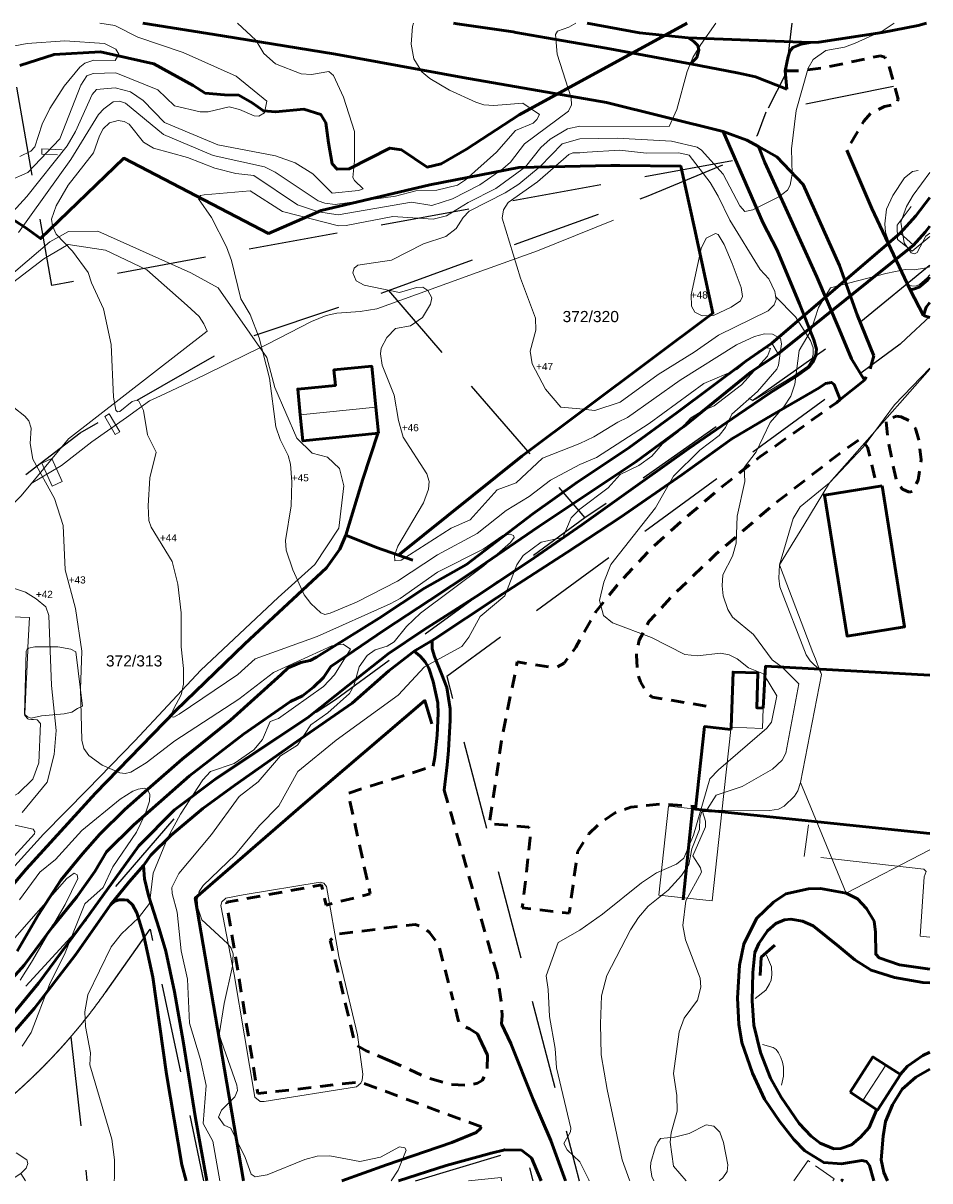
# Model space of a CAD drawing. Header units: millimetres. Extents: x -74122 to 142230, y -47317 to 101767.
# Tile 2 of 2: x 35106 to 136598, y -37552 to 91942. Entities that reach past the tile are written whole.
import ezdxf

# ---------------------------------------------------------------- set-up
doc = ezdxf.new("R2010")
doc.units = ezdxf.units.MM
for name, pattern in [('IMPORT-RUIN _2_', [3800, 3000, -800]), ('IMPORT-STREK MED BDS151 _4_', [4000, 0, -4000]), ('IMPORT-STREK MED BDS208 _4_', [3500, 3500, 0]), ('IMPORT-STVEGKANT _3_', [2500, 1500, -1000]), ('IMPORT-TEIGGR _3_', [15000, 10000, -5000])]:
    doc.linetypes.add(name, pattern=pattern)
for name, color, linetype, lineweight, true_color in [('- tall koterl', 30, 'Continuous', 5, 0xff7f00), ('2119_70 Tennfjord barnehage SOSI UTM_lokal nullpunkt_dwg', 7, 'Continuous', 5, 0x767676), ('IfcAnnotation', 6, 'Continuous', 25, 0xff00ff), ('IfcFurniture', 9, 'Continuous', 5, 0x808080), ('K--DI---AnnetVegarealAvgrensning-STVEGKANT', 2, 'IMPORT-STVEGKANT _3_', 18, 0xffff00), ('K--DI---ElvBekk', 4, 'Continuous', 18, 0x00ffff), ('K--DI---ElvBekk-VANN', 4, 'Continuous', 18, 0x00ffff), ('K--DI---Elvekant', 4, 'Continuous', 18, 0x00ffff), ('K--DI---Gjerde', 6, 'Continuous', 18, 0xff00ff), ('K--DI---Grunnmur-RUIN', 7, 'IMPORT-RUIN _2_', 18, 0x999999), ('K--DI---Hekk-HEKK', 7, 'IMPORT-STREK MED BDS151 _4_', 18, 0x52a5a5), ('K--DI---Høydekurve-KURVE', 9, 'Continuous', 18, 0x808080), ('K--DI---Høydekurve-TKURVE', 7, 'Continuous', 18, 0xc0c0c0), ('K--DI---KanalGrøft', 7, 'Continuous', 18, 0x7f9fff), ('K--DI---MurLoddrett-STMUR', 5, 'IMPORT-STREK MED BDS208 _4_', 18, 0x0000ff), ('K--DI---Mønelinje-HUSDIV', 3, 'Continuous', 18, 0x00ff00), ('K--DI---Takkant-HUS_TAK', 3, 'Continuous', 18, 0x00ff00), ('K--DI---Taksprang-HUSDIV', 3, 'Continuous', 18, 0x00ff00), ('K--DI---TaksprangBunn', 3, 'Continuous', 18, 0x00ff00), ('K--DI---Teiggrense-TEIGGR', 20, 'IMPORT-TEIGGR _3_', 18, 0xff3f00), ('K--DI---VannFiktivGrense', 4, 'Continuous', 18, 0x00ffff), ('K--DI---Vegdekkekant-VKANT', 2, 'Continuous', 18, 0xffff00), ('K--DI---VegFiktivGrense', 2, 'Continuous', 18, 0xffff00), ('K--DI---Veglenke', 30, 'Continuous', 18, 0xff7f00), ('K--DI---Vegrekkverk-FENDERVERK', 6, 'Continuous', 18, 0xff00ff), ('K--DI---Veranda-HUSDIV', 7, 'Continuous', 18, 0x999999)]:
    doc.layers.add(name, color=color, linetype=linetype, lineweight=lineweight, true_color=true_color)
for name, color, linetype, lineweight in [('IfcSlab', 7, 'Continuous', 5), ('K--DI---Flateavgrensning', 7, 'Continuous', 18), ('Toposolid', 7, 'Continuous', 5)]:
    doc.layers.add(name, color=color, linetype=linetype, lineweight=lineweight)
doc.styles.add('Arial', font='arial.ttf', dxfattribs={"height": 800})
doc.styles.add('Arial_1', font='arial.ttf', dxfattribs={"height": 1250})

# ---------------------------------------------------------------- blocks, each defined once
blk = doc.blocks.new('ARK_2119_70_0_rvt-1-situasjonsplan')
at = {"layer": 'IfcSlab'}
for p, q in [((10676, 52150), (11603, 52105)), ((12178, 47514), (10456, 47597)), ((12178, 47514), (10456, 47597)), ((-7694, 42910), (-5166, 44028)), ((-7694, 42910), (-6463, 39385)), ((-6463, 39385), (-6495, 38739)), ((-5392, 39333), (-6463, 39385)), ((-5392, 39333), (-6463, 39385)), ((11931, 35417), (12041, 37691)), ((12041, 37691), (12079, 38490)), ((-6055, 35990), (-5646, 34076)), ((-5643, 34062), (-5539, 33573)), ((-5487, 29129), (-5940, 19737)), ((-5940, 19737), (-6121, 15986)), ((-6121, 15986), (-4755, 9592)), ((37060, 13609), (36679, 14028)), ((36848, 9217), (37060, 13609)), ((-4755, 9592), (-4701, -3523)), ((36194, 7365), (36848, 9217)), ((34547, 5759), (36194, 7365)), ((31904, 4399), (34547, 5759)), ((-4701, -3523), (-3823, -6746)), ((-3823, -6746), (5482, -7207))]:
    blk.add_line(p, q, dxfattribs=at)
at = {"layer": 'Toposolid'}
for p, q in [((-67878, 91942), (-64059, 89408)), ((-62656, 90281), (-59988, 91942)), ((-64059, 89408), (-62656, 90281)), ((136598, 53247), (129026, 44676)), ((10676, 52150), (11603, 52105)), ((11603, 52105), (12111, 50474)), ((12111, 50474), (12361, 49667)), ((12393, 49460), (12178, 47514)), ((12361, 49667), (12393, 49460)), ((12178, 47514), (12514, 47498)), ((12512, 47466), (12447, 46115)), ((12514, 47498), (12512, 47466)), ((12410, 45354), (12350, 44098)), ((12447, 46115), (12410, 45354)), ((-7694, 42910), (-5166, 44028)), ((12350, 44098), (12307, 43209)), ((129026, 44676), (125361, 40528)), ((12289, 42838), (12250, 42035)), ((12307, 43209), (12289, 42838)), ((12241, 41837), (12170, 40371)), ((12250, 42035), (12241, 41837)), ((12170, 40371), (12079, 38490)), ((125361, 40528), (122484, 35790)), ((-6522, 38175), (-6495, 38739)), ((-6273, 37012), (-6522, 38175)), ((12079, 38490), (11931, 35417)), ((-6055, 35990), (-6273, 37012)), ((11931, 35417), (11836, 33453)), ((122484, 35790), (119781, 31339)), ((-5515, 33465), (-5539, 33573)), ((-5351, 32696), (-5515, 33465)), ((-5358, 31796), (-5322, 32558)), ((-5322, 32558), (-5351, 32696)), ((11836, 33453), (11821, 33143)), ((11821, 33143), (13004, 32381)), ((13004, 32381), (16422, 30181)), ((-5400, 30942), (-5370, 31559)), ((-5370, 31559), (-5358, 31796)), ((119781, 31339), (120597, 29196)), ((-5476, 29358), (-5400, 30942)), ((16422, 30181), (20404, 29990)), ((20404, 29990), (22776, 29876)), ((22776, 29876), (23626, 28940)), ((-5487, 29129), (-5476, 29358)), ((23626, 28940), (24961, 27470)), ((120597, 29196), (123508, 21552)), ((24961, 27470), (25037, 27386)), ((25037, 27386), (25069, 27351)), ((25069, 27351), (26381, 25906)), ((26381, 25906), (26954, 25878)), ((26954, 25878), (28146, 25821)), ((28146, 25821), (33802, 25550)), ((33802, 25550), (33803, 25550)), ((33803, 25550), (35801, 25454)), ((35801, 25454), (35643, 22153)), ((35643, 22153), (35632, 21921)), ((35625, 21769), (35474, 18617)), ((35632, 21921), (35625, 21769)), ((123508, 21552), (123786, 20824)), ((123786, 20824), (124286, 19512)), ((124286, 19512), (124451, 19078)), ((35452, 18153), (35444, 17983)), ((35474, 18617), (35452, 18153)), ((124451, 19078), (122121, 6998)), ((35444, 17983), (35284, 14645)), ((35281, 14578), (35279, 14529)), ((35279, 14529), (35303, 14502)), ((35283, 14626), (35281, 14578)), ((35284, 14634), (35283, 14626)), ((35284, 14645), (35284, 14634)), ((35303, 14502), (35642, 14129)), ((35642, 14129), (35691, 14076)), ((35691, 14076), (36034, 14059)), ((36034, 14059), (36279, 14047)), ((36279, 14047), (36679, 14028)), ((36679, 14028), (37060, 13609)), ((37060, 13609), (36848, 9217)), ((36848, 9217), (36194, 7365)), ((36194, 7365), (34547, 5759)), ((122121, 6998), (122558, 5940)), ((9342, 5472), (8713, 4901)), ((10276, 5428), (9342, 5472)), ((12908, 5302), (10276, 5428)), ((17804, 5069), (12908, 5302)), ((34547, 5759), (31904, 4399)), ((122558, 5940), (127230, -5362)), ((8713, 4901), (8622, 2998)), ((18541, 5034), (17804, 5069)), ((19341, 4996), (18541, 5034)), ((19731, 4978), (19341, 4996)), ((23247, 4810), (19731, 4978)), ((23320, 4807), (23247, 4810)), ((23430, 4802), (23320, 4807)), ((24795, 4737), (23430, 4802)), ((25636, 4697), (24795, 4737)), ((31904, 4399), (25636, 4697)), ((8622, 2998), (8575, 2031)), ((8555, 1612), (8387, -1902)), ((8575, 2031), (8555, 1612)), ((127230, -5362), (136598, -534)), ((8365, -2356), (8198, -5830)), ((8387, -1902), (8365, -2356)), ((-64349, -10232), (-68027, -3161)), ((8174, -6327), (8125, -7338)), ((8198, -5830), (8174, -6327)), ((6635, -7264), (5482, -7207)), ((6829, -7274), (6635, -7264)), ((7321, -7298), (6829, -7274)), ((8125, -7338), (7321, -7298)), ((-63299, -14052), (-64349, -10232)), ((-62319, -16232), (-63299, -14052)), ((-61389, -17792), (-62319, -16232)), ((-61229, -33584), (-61389, -17792)), ((-61549, -35972), (-61229, -33584)), ((-61534, -37552), (-61549, -35972)), ((34861, -36722), (33590, -37552)), ((35370, -37552), (34861, -36722))]:
    blk.add_line(p, q, dxfattribs=at)
blk = doc.blocks.new('_furniture_boks instance - _furniture_boks instance-1749325-situasjonsplan')
at = {"layer": 'IfcFurniture'}
for p, q in [((198, 300), (-2050, 300)), ((-2050, 300), (-2050, -300)), ((-2050, -300), (-293, -300))]:
    blk.add_line(p, q, dxfattribs=at)
blk = doc.blocks.new('2119_70 Tennfjord barnehage SOSI UTM_lokal nullpunkt_dwg-1701593-situasjonsplan')
at = {"layer": 'K--DI---AnnetVegarealAvgrensning-STVEGKANT', "color": 7, "lineweight": 50}
for p, q in [((231805, 144079), (232522, 143900)), ((180776, 88485), (187681, 68195)), ((191357, 48669), (192497, 47853))]:
    blk.add_line(p, q, dxfattribs=at)
at = {"layer": 'K--DI---AnnetVegarealAvgrensning-STVEGKANT', "color": 7, "lineweight": 50, "flags": 128}
for points in [[(215023, 170691), (216512, 170763), (219045, 171166), (225600, 172884), (226067, 172746), (226557, 171929), (227792, 168114), (227689, 167558), (226324, 167222), (224811, 166408), (224075, 165482), (223297, 163972), (222324, 162143)], [(226458, 139326), (226095, 137727), (225541, 136549)], [(222949, 134241), (222584, 133923), (218852, 130980), (214258, 127414), (210195, 123864), (206765, 120665), (202864, 116863), (199196, 112581), (196726, 109188), (194708, 105156), (193517, 103297), (192757, 102859), (192200, 102782), (188255, 103193), (186954, 94690), (186002, 84953), (190434, 84816), (190615, 84575), (190652, 83616), (190141, 75732), (195413, 75396), (196022, 82293), (197183, 84371), (198355, 85599), (199938, 86827), (201743, 87585), (205013, 88093), (208991, 88025)], [(209619, 99278), (203518, 99985), (202977, 100399), (202147, 101621), (201726, 102671), (201534, 104584), (201753, 106267), (202750, 108427), (205277, 111463), (209840, 116278), (216082, 122186), (223237, 128278), (225320, 129930), (225655, 129836), (226233, 129063), (226726, 127555), (227504, 124719)], [(186756, 51060), (172910, 55418), (161566, 53569), (157049, 74776), (167563, 77225), (168181, 75003), (173065, 76490), (170045, 87607), (179418, 91103)], [(176162, 57937), (173441, 58947), (172434, 59480), (171995, 60269), (168851, 71060), (169125, 71414), (169666, 71820), (178253, 73326), (179342, 72958), (179896, 72484), (180947, 71243), (182871, 65189)], [(188437, 62695), (188473, 63617), (188334, 64842), (187681, 68195)], [(185806, 61416), (184880, 61932), (184142, 62297), (183727, 62587), (183584, 62851), (182871, 65189)], [(187029, 59093), (187090, 57624), (186933, 56935), (186575, 56257), (186081, 55933), (185104, 55626), (182941, 55641), (180377, 56289), (176162, 57937)]]:
    blk.add_lwpolyline(points, dxfattribs=at)
blk.add_lwpolyline([(229311, 132696), (229854, 132642), (230734, 132264), (231525, 131431), (231921, 130279), (232323, 127955), (232103, 125672), (231515, 124372), (231139, 124274), (230394, 124579), (229771, 125239), (229354, 126631), (228501, 129994), (228183, 132211)], close=True, dxfattribs=at)
at = {"layer": 'K--DI---ElvBekk', "color": 150, "lineweight": 50, "true_color": 0x0080ff}
blk.add_line((203788, 175479), (185515, 164342), dxfattribs=at)
at = {"layer": 'K--DI---ElvBekk-VANN', "color": 150, "lineweight": 50, "true_color": 0x0080ff, "flags": 128}
blk.add_lwpolyline([(185515, 164342), (179799, 160192), (177070, 158438), (175510, 157992), (172539, 159801), (171222, 159918), (166800, 157362), (165453, 157267), (164874, 157859), (164362, 160168), (163925, 162379), (163330, 163291), (161414, 163790), (158252, 163337), (156898, 163382), (155585, 164239), (154067, 164997), (152476, 164980), (150279, 165074), (148900, 165849), (144408, 168055), (138381, 169096), (133191, 168565), (129435, 167142)], dxfattribs=at)
at = {"layer": 'K--DI---Elvekant', "color": 150, "lineweight": 50, "true_color": 0x0080ff}
for p, q in [((214973, 140194), (228734, 153172)), ((230317, 151887), (215740, 139029))]:
    blk.add_line(p, q, dxfattribs=at)
at = {"layer": 'K--DI---Elvekant', "color": 150, "lineweight": 50, "true_color": 0x0080ff, "flags": 128}
for points in [[(231875, 157301), (230389, 155174), (228734, 153172)], [(232030, 154102), (231535, 153427), (230317, 151887)], [(214973, 140194), (212165, 138016), (204780, 131913), (199576, 127727), (193939, 123580), (189205, 119818), (182047, 113796), (177490, 110933), (172567, 107342), (165796, 102640), (165104, 102246), (164056, 101965), (162658, 101287), (161905, 100500), (156506, 95153), (151303, 90517), (147905, 87280), (145183, 84575), (142498, 81703), (140676, 79412), (138391, 76348), (136063, 72322), (133909, 68193)], [(215740, 139029), (212783, 136834), (205615, 130381), (200410, 126205), (194784, 122049), (189943, 118432), (182950, 113139), (178124, 109612), (173212, 106011), (167434, 101678), (166684, 100420), (165597, 99286), (164406, 98248), (163108, 97544), (158039, 93666), (152232, 88710), (149171, 85739), (146242, 82945), (143362, 79782), (142160, 77501), (140278, 74587), (137713, 71100), (134754, 66662), (133515, 65150)]]:
    blk.add_lwpolyline(points, dxfattribs=at)
at = {"layer": 'K--DI---Flateavgrensning', "color": 8, "lineweight": 5, "true_color": 0x808080, "flags": 128}
for points in [[(110672, 120284), (110772, 120889), (115021, 124138), (118082, 126678), (120192, 128592), (121108, 129948), (122217, 134136), (124813, 138656), (133134, 145666), (135794, 147406), (139989, 146978), (144720, 144993), (149406, 141255), (150815, 140061), (151373, 139287), (151812, 138487), (136882, 125683), (131894, 119075), (125973, 112732), (123456, 111990), (118445, 112940), (114965, 114514), (113275, 115914)], [(142567, 126758), (142081, 126445), (140816, 128396), (141301, 128710)], [(134015, 122852), (135119, 123415), (136412, 120905), (135308, 120331)], [(139891, 95903), (139323, 95636), (138703, 95195), (137884, 94946), (135358, 94593), (134212, 94288), (133786, 94407), (133441, 94701), (133292, 101732), (133391, 101967), (133535, 102094), (134217, 102277), (136814, 102403), (138265, 102202), (138857, 101961)], [(211928, 87536), (211318, 77555), (205333, 77917), (205933, 87897)], [(161256, 53153), (158267, 66755), (156417, 74375), (156507, 74800), (156926, 75240), (158846, 75704), (167399, 77518), (167812, 77448), (168141, 77063), (169897, 69319), (172387, 60659), (173187, 56322), (173159, 55650), (173017, 55273), (172566, 54871), (162318, 52714), (161858, 52712)]]:
    blk.add_lwpolyline(points, close=True, dxfattribs=at)
for points in [[(129882, 82776), (135019, 81912), (135223, 81622), (135195, 81390), (129452, 74455)], [(206827, 50707), (208387, 50942), (210004, 51451), (211867, 52482), (212733, 52373), (213434, 51747), (213890, 50607), (214519, 48135), (214455, 47401), (214010, 46668), (213613, 46310)], [(206299, 45957), (206052, 46415), (205864, 47417), (205885, 48008), (206276, 49659), (206546, 50293), (206827, 50707)]]:
    blk.add_lwpolyline(points, dxfattribs=at)
at = {"layer": 'K--DI---Gjerde', "color": 36, "lineweight": 50, "true_color": 0x804000}
blk.add_line((197056, 159212), (196046, 159173), dxfattribs=at)
at = {"layer": 'K--DI---Gjerde', "color": 36, "lineweight": 50, "true_color": 0x804000, "flags": 128}
for points in [[(130959, 149035), (127366, 151094), (124354, 152310), (119690, 153106), (117359, 153695), (115407, 155343), (112799, 159191), (110474, 162143), (108291, 163399), (107136, 163894)], [(174404, 114498), (187646, 126200), (208249, 143223), (205714, 152602), (203862, 159450), (197056, 159212)], [(196046, 159173), (185751, 158426), (175914, 156039), (163877, 152585), (162635, 151965)], [(162635, 151965), (158138, 149725), (141531, 157344), (132675, 147926), (130959, 149035)], [(168384, 116441), (170010, 122776), (171411, 127980)], [(93042, 70256), (96353, 52895), (98351, 43010), (106938, 49301), (115860, 56109), (122187, 61721), (126655, 67282), (134465, 77410), (141818, 86255), (150313, 95896), (157683, 103750), (166403, 112671), (167791, 114820), (168384, 116441), (171886, 115238), (174404, 114498), (176040, 114017)], [(160457, 43745), (156721, 60614), (153521, 75066), (165071, 86126), (178136, 98380), (179040, 95820)], [(208066, 77518), (208614, 87746), (208976, 87713)], [(217084, 69473), (217125, 71527), (218578, 72949)]]:
    blk.add_lwpolyline(points, dxfattribs=at)
at = {"layer": 'K--DI---Grunnmur-RUIN', "color": 8, "lineweight": 5, "true_color": 0x808080, "flags": 128}
blk.add_lwpolyline([(221977, 46713), (223445, 49056), (226470, 47160), (226322, 46923)], dxfattribs=at)
at = {"layer": 'K--DI---Hekk-HEKK', "color": 8, "linetype": 'Continuous', "lineweight": 5, "true_color": 0x808080}
blk.add_line((221357, 82995), (221676, 86564), dxfattribs=at)
at = {"layer": 'K--DI---Hekk-HEKK', "color": 8, "linetype": 'Continuous', "lineweight": 5, "true_color": 0x808080, "flags": 128}
for points in [[(223249, 82996), (234819, 82243), (235092, 81975), (234890, 81395), (234791, 74743), (235863, 74664)], [(216679, 66871), (217793, 67855), (218197, 68606), (218347, 69023), (218398, 69637), (218306, 70503), (217714, 71766)], [(220073, 57323), (220234, 58342), (220196, 59341), (220069, 59906), (219854, 60416), (219578, 60933), (219291, 61280), (218930, 61503), (217746, 61776)]]:
    blk.add_lwpolyline(points, dxfattribs=at)
at = {"layer": 'K--DI---Høydekurve-KURVE', "lineweight": 5, "flags": 128}
for points in [[(226945, 176597), (225754, 175704), (222705, 174156), (221518, 173648), (219440, 173157), (218079, 172110), (217557, 171094), (216447, 166295), (216134, 161995), (216340, 159181), (216190, 157923), (215926, 157379), (214974, 156563), (212158, 154965), (211247, 154761), (210657, 155363), (208639, 158810), (206102, 161371), (205597, 161677), (202667, 162226), (196589, 162253), (192418, 161962), (190467, 161317), (188141, 158672), (185839, 156588), (184367, 155556), (180451, 153305), (179786, 152572), (179087, 151287), (177961, 150351), (175513, 149412), (172036, 147393), (168277, 146671), (167905, 146292), (167769, 145785), (168202, 144905), (169085, 144447), (173099, 143840), (174979, 144501), (175657, 144564), (176235, 144201), (176733, 143424), (176637, 142709), (175811, 141167), (174497, 140173), (172824, 139782), (171933, 138748), (171331, 137527), (171293, 136864), (171544, 135605), (173032, 132353), (173679, 129531), (174299, 127689), (177114, 123710), (177424, 122884), (177376, 122000), (176890, 120465), (174257, 115482), (173968, 114407), (174007, 113818), (174712, 113943), (180123, 117778), (182225, 118830), (185071, 122302), (187171, 123184), (189953, 126111), (194059, 127941), (195582, 128746), (198189, 130543), (199253, 131105), (204926, 135544), (211057, 139814), (213030, 140831), (214105, 141183), (215026, 141177), (215948, 140741), (216066, 140156), (215851, 137773), (215693, 137315), (213645, 134723), (210892, 132027), (210284, 130526), (209618, 129583), (207530, 127840), (204733, 124802), (202857, 121157), (198188, 114585), (197494, 112569), (197104, 110488), (197655, 108832), (198673, 108061), (203135, 106664), (206944, 104926), (208369, 104854), (210942, 105269), (211919, 105136), (212809, 104738), (214126, 103800), (215856, 103213), (217445, 100797), (217007, 97832), (216499, 97157), (211320, 92232), (210421, 91157), (208877, 84785), (207912, 82156), (207125, 81457), (204964, 80392), (203330, 79191), (199124, 75464), (196683, 73565), (194352, 72071), (193164, 68279), (193488, 66753), (193753, 63752), (194564, 60217), (194839, 58048), (196762, 51393), (196721, 51000), (196045, 49646), (196469, 48946), (197932, 47675), (199027, 45735), (199074, 45608)], [(191370, 174880), (190577, 174387), (189350, 173888), (189139, 173487), (189443, 171319), (191247, 166511), (191295, 165732), (191000, 164997), (186271, 161125), (184783, 158980), (183989, 158211), (181498, 156309), (178517, 154583), (176256, 153723), (173950, 153992), (165808, 152198), (163614, 152422), (161210, 153067), (156158, 156107), (154148, 156261), (151773, 156727), (148658, 157788), (144803, 158623), (143642, 159258), (141977, 161180), (141393, 161462), (140699, 161529), (139752, 161223), (139084, 160540), (138693, 159720), (138126, 157780), (135484, 154029), (134246, 151676), (133798, 150163), (133935, 149399), (134399, 148510), (136318, 146700), (138172, 144377), (138587, 143256), (140095, 140425), (141117, 136460), (141691, 130581), (142021, 129145), (142189, 128983), (142458, 129016), (143802, 130202), (144304, 130376), (144529, 130277), (145099, 129263), (145668, 126588), (146751, 124698), (146191, 121767), (146131, 118651), (146310, 117017), (146596, 116280), (149119, 112558), (149869, 110071), (150415, 106853), (150607, 103078), (150974, 100653), (151058, 98925), (150856, 97714), (150074, 96074), (149855, 95433), (149926, 95206), (150157, 95187), (150721, 95535), (157080, 100267), (158943, 102129), (165745, 104940), (173728, 109009), (174798, 109652), (178831, 112810), (183831, 115624), (185955, 117258), (186778, 117418), (187165, 117287), (187245, 117080), (186843, 116490), (184012, 113751), (177175, 108115), (175688, 106561), (174363, 104785), (173617, 104269), (172279, 103774), (171451, 103093), (170582, 101789), (170115, 99654), (169646, 98781), (167355, 96478), (165491, 95056), (164143, 92709), (162273, 91417), (159924, 88420), (157876, 86670), (155006, 82256), (151560, 77735), (150847, 76118), (150909, 75461), (151588, 73421), (152237, 69087), (153098, 65985), (153545, 61081), (154969, 57075), (155749, 54199), (155615, 49918), (156778, 48022), (157796, 43616)], [(145962, 43045), (145987, 43426), (145892, 45394), (145500, 47708), (142644, 55860), (142628, 57220), (141937, 60121), (141777, 61785), (142027, 63669), (144385, 69159), (145453, 70682), (147274, 72562), (148425, 74240), (148681, 77636), (150126, 81710), (151410, 84365), (153732, 88312), (154536, 89292), (157129, 90328), (159273, 91953), (160177, 93138), (160939, 95197), (161872, 95572), (166714, 99390), (167888, 100778), (169518, 103720), (168692, 104241), (167442, 104001), (161044, 100708), (157312, 97545), (150395, 92536), (147297, 89933), (145629, 88802), (145018, 88602), (144404, 88673), (142406, 89417), (140836, 90423), (140249, 91175), (139983, 92123), (139570, 97780), (139494, 102051), (138585, 106773), (137198, 111041), (136749, 115985), (135615, 118944), (132995, 123243), (132602, 124956), (132629, 126679), (132339, 127506), (131875, 127984), (129303, 129833)], [(130166, 148466), (135615, 156918), (138469, 162092), (139027, 162770), (140069, 163581), (140753, 163714), (141425, 163496), (145838, 160205), (151505, 158136), (157319, 157155), (158527, 156602), (163495, 153638), (164278, 153396), (165412, 153330), (172130, 154575), (174360, 155264), (176712, 155477), (178982, 156147), (179873, 156781), (183190, 160045), (185191, 162544), (187108, 163488), (187529, 163898), (187791, 164492), (185843, 165649), (182619, 165223), (181526, 165261), (180584, 165496), (177582, 166712), (175341, 167926), (174416, 168612), (173428, 170006), (173048, 171659), (173123, 173635), (173199, 174004)], [(134405, 64963), (135567, 67032), (139002, 73645), (140269, 76639), (140180, 77035), (139831, 77219), (139072, 76562), (132831, 68742)], [(128729, 154173), (130900, 155239), (134286, 159157), (136343, 165283), (136982, 166345), (137678, 166649), (140193, 166830), (144969, 165159), (146932, 163481), (149841, 162941), (150720, 162993), (153061, 163647), (154223, 163423), (155896, 162773), (156397, 162767), (157018, 163177), (157225, 164499), (153665, 167110), (147603, 169491), (142446, 170954), (139807, 172128), (138144, 172312)], [(135517, 43372), (136079, 43979), (136233, 44507), (136084, 44911), (134886, 45664)], [(134950, 57611), (135906, 59179), (137695, 64641), (139262, 68251), (141216, 73832), (143164, 75778), (144153, 78108), (146593, 82110), (147484, 84196), (147883, 85667), (147866, 86437), (147614, 86895), (147254, 87078), (146540, 86953), (145973, 86666), (144577, 85717), (140490, 82026), (137681, 78627), (136010, 77145), (133893, 73919)], [(133701, 83711), (136324, 87231), (136964, 90356), (137075, 93054), (136312, 98064), (135635, 105870), (135260, 106803), (134127, 107659), (132893, 108331), (130436, 109053)], [(128309, 149397), (130920, 152557), (135152, 158428), (135994, 160060), (137652, 164285), (138134, 164889), (140193, 165168), (141932, 164812), (143387, 163901), (145904, 161550), (151986, 159360), (158489, 158422), (160724, 157749), (162750, 156636), (165042, 154574), (167965, 154995), (168484, 155240), (167442, 156091), (167245, 156432), (167364, 158320), (167197, 161576), (165783, 165372), (164539, 167705), (163988, 168129), (162096, 167707), (160913, 167730), (157983, 168700), (156628, 169806), (155677, 171262), (153538, 173055)], [(231740, 160101), (229987, 157497), (229329, 156184), (228745, 154384), (229256, 152096), (230098, 151035), (230443, 150942), (230756, 151097), (231647, 152972), (232067, 153335)], [(203641, 45828), (203594, 45906), (202676, 48124), (200608, 55923), (199763, 59737), (199505, 63229), (199484, 66361), (199953, 68657), (202365, 73869), (203198, 75291), (204204, 76631), (206366, 78517), (207756, 80206), (208535, 81485), (208789, 83269), (209545, 85458), (209504, 86718), (209678, 87477), (210293, 87807), (211218, 89373), (214078, 90483), (217380, 92604), (218411, 93635), (218773, 94443), (219837, 102264), (217880, 104022), (216741, 104808), (214507, 107523), (212076, 109348), (211495, 110191), (210902, 111684), (210738, 112818), (210769, 114040), (211728, 116159), (212066, 117647), (212030, 120679), (212714, 124566), (212578, 126142), (213822, 127954), (215222, 131305), (216676, 133127), (217397, 134364), (217782, 135724), (218099, 139523), (219329, 141845), (220015, 144421), (221238, 146673), (227353, 148590), (229509, 149134), (230500, 149142), (231660, 149378), (232250, 149546)], [(209929, 46132), (208433, 47701), (207915, 50349), (207984, 51413), (208535, 53883), (208432, 55610), (207954, 58040), (208359, 62735), (208833, 64309), (210215, 66388), (210524, 67855), (210387, 68840), (208542, 73046), (208164, 74659), (208370, 77432), (209984, 80714), (209841, 81198), (208918, 82465), (210179, 85799), (210149, 86419), (209758, 87471), (211119, 87477), (211587, 87739), (217304, 87955), (218256, 88141), (218869, 88511), (219953, 89695), (220313, 90313), (220569, 91246), (222314, 103425), (222143, 103857), (220982, 104882), (220520, 105531), (217216, 113010), (217029, 113982), (217058, 115445), (218307, 120692), (219032, 122048), (222189, 124893), (225790, 129102), (229050, 133955), (232795, 138248)]]:
    blk.add_lwpolyline(points, dxfattribs=at)
for points in [[(193298, 160523), (192494, 160394), (191704, 160365), (191284, 160155), (187914, 156959), (184760, 154464), (184280, 153620), (184165, 152693), (186526, 146089), (188429, 141706), (188544, 140380), (187999, 137971), (188317, 136575), (189921, 133819), (191736, 131904), (193872, 131827), (195570, 131699), (198361, 132774), (202468, 136066), (206353, 138746), (208978, 140785), (214390, 143770), (215038, 144462), (215238, 145082), (215055, 145974), (214308, 147340), (213288, 148362), (209617, 153681), (208208, 156316), (207236, 157801), (204752, 160725), (203569, 160958), (199956, 160724), (196922, 160938)], [(205713, 145163), (205825, 143887), (206216, 143235), (207055, 142865), (208322, 142956), (210245, 143980), (211260, 144730), (211455, 145250), (211258, 146231), (210120, 148860), (209148, 150945), (208424, 152052), (208089, 152146), (207066, 151556), (206582, 150381)]]:
    blk.add_lwpolyline(points, close=True, dxfattribs=at)
at = {"layer": 'K--DI---Høydekurve-TKURVE', "color": 8, "lineweight": 5, "true_color": 0x808080, "flags": 128}
for points in [[(176957, 44541), (177661, 45756), (178472, 48037), (178290, 48289), (177695, 48380), (175622, 47139), (173329, 46528), (169942, 47015), (168536, 46887), (167196, 46442), (163042, 44550), (161735, 44256), (161252, 44523), (160481, 46378), (158755, 49579), (157981, 49862), (157319, 50711), (157599, 51535), (159026, 53086), (159281, 53819), (159173, 54395), (156944, 59924), (157324, 63466), (158062, 67676), (158045, 69057), (157795, 69686), (157360, 70186), (154386, 72685), (153873, 73982), (153738, 74926), (153935, 75817), (154321, 76526), (157781, 80147), (160330, 83544), (162383, 85816), (164314, 89773), (168430, 93486), (175131, 98825), (177904, 102143), (181969, 104622), (182707, 105718), (183845, 108066), (186521, 110508), (187681, 114058), (188342, 115101), (190266, 116715), (192658, 117361), (193492, 119574), (194414, 120600), (197464, 123150), (198742, 124673), (200770, 125802), (202188, 126912), (203321, 128338), (204946, 129728), (206347, 131398), (207550, 132206), (208879, 132871), (211842, 135367), (214584, 138713), (214862, 139587), (214499, 139640), (213627, 139258), (211210, 137049), (207601, 135293), (201703, 130543), (195993, 126453), (194172, 125604), (190992, 123669), (188692, 121735), (186189, 120073), (183059, 117319), (178757, 114749), (174416, 111566), (169964, 109008), (167078, 107617), (166465, 107458), (166027, 107607), (164838, 108601), (164061, 109554), (162658, 112270), (161802, 114451), (161700, 115527), (162124, 119402), (162063, 122113), (161828, 124073), (161532, 125020), (160537, 126774), (159980, 128149), (159007, 133569), (157661, 138019), (156507, 140576), (155383, 142284), (154118, 146508), (153505, 148010), (151659, 151195), (150120, 153223), (150323, 153583), (150727, 153703), (155851, 154371), (159557, 152267), (165898, 150951), (166775, 151033), (171951, 152284), (176459, 152221), (177919, 152672), (180286, 154248), (183286, 155965), (186485, 158562), (188109, 160793), (189102, 161792), (191005, 163035), (192348, 163400), (202349, 163843), (203116, 165782), (204061, 170062), (204634, 171672), (205432, 173182), (207023, 175636)], [(129915, 156984), (131105, 157642), (131521, 158152), (132248, 160720), (133023, 162490), (134491, 165074), (136146, 167276), (136664, 167761), (137666, 168150), (140066, 168206), (140430, 168954), (140053, 169507), (138765, 170065), (134326, 170142), (130126, 169629), (126582, 168787)]]:
    blk.add_lwpolyline(points, dxfattribs=at)
at = {"layer": 'K--DI---KanalGrøft', "color": 8, "lineweight": 5, "true_color": 0x808080}
blk.add_line((158626, 137335), (156410, 136146), dxfattribs=at)
at = {"layer": 'K--DI---KanalGrøft', "color": 8, "lineweight": 5, "true_color": 0x808080, "flags": 128}
for points in [[(196612, 153064), (188286, 149238), (181662, 146475), (174988, 143700), (170630, 141898), (168787, 141499), (166188, 141203), (165023, 140867), (163417, 140119), (158626, 137335)], [(156410, 136146), (151778, 133580), (149318, 132290), (146917, 131003), (145735, 130395), (143229, 128392), (139504, 125499), (136235, 122698), (134887, 121792), (132936, 120527)]]:
    blk.add_lwpolyline(points, dxfattribs=at)
at = {"layer": 'K--DI---MurLoddrett-STMUR', "color": 8, "lineweight": 5, "true_color": 0x808080, "flags": 128}
for points in [[(232086, 152945), (230189, 151230), (228478, 152459), (228372, 154035), (229838, 156219)], [(208066, 77518), (208614, 87746), (208976, 87713)]]:
    blk.add_lwpolyline(points, dxfattribs=at)
at = {"layer": 'K--DI---Mønelinje-HUSDIV', "color": 8, "lineweight": 5, "true_color": 0x808080}
for p, q in [((162661, 129640), (171061, 130886)), ((229234, 56073), (231611, 60142))]:
    blk.add_line(p, q, dxfattribs=at)
at = {"layer": 'K--DI---Takkant-HUS_TAK', "color": 7, "lineweight": 50}
for p, q in [((212482, 96803), (212499, 97054)), ((235304, 86236), (211918, 87535))]:
    blk.add_line(p, q, dxfattribs=at)
at = {"layer": 'K--DI---Takkant-HUS_TAK', "color": 7, "lineweight": 50, "flags": 128}
for points in [[(171491, 127994), (163091, 126737), (162661, 129640), (162233, 132493), (166428, 133116), (166175, 134825), (170390, 135449), (171061, 130886)], [(228079, 124837), (231366, 109208), (224993, 107869), (221696, 123498)], [(227771, 56924), (230148, 60993), (231611, 60142), (233310, 59153), (230934, 55074), (229234, 56073)]]:
    blk.add_lwpolyline(points, close=True, dxfattribs=at)
for points in [[(215992, 99375), (216036, 104053), (234450, 103936)], [(212499, 97054), (212432, 103228), (215223, 103263), (215271, 99360), (215992, 99375)], [(211918, 87535), (208976, 87713), (209539, 96981), (212482, 96803)], [(227280, 46969), (227336, 47061), (227474, 46978)]]:
    blk.add_lwpolyline(points, dxfattribs=at)
at = {"layer": 'K--DI---Taksprang-HUSDIV', "color": 8, "lineweight": 5, "true_color": 0x808080}
blk.add_line((211918, 87535), (212482, 96803), dxfattribs=at)
at = {"layer": 'K--DI---Taksprang-HUSDIV', "color": 8, "lineweight": 5, "true_color": 0x808080, "flags": 128}
blk.add_lwpolyline([(212499, 97054), (216012, 97093), (215992, 99375)], dxfattribs=at)
at = {"layer": 'K--DI---TaksprangBunn', "color": 8, "lineweight": 5, "true_color": 0x808080}
blk.add_line((212482, 96803), (211918, 87535), dxfattribs=at)
at = {"layer": 'K--DI---TaksprangBunn', "color": 8, "lineweight": 5, "true_color": 0x808080, "flags": 128}
blk.add_lwpolyline([(215992, 99375), (216012, 97093), (212499, 97054)], dxfattribs=at)
at = {"layer": 'K--DI---Teiggrense-TEIGGR', "color": 11, "lineweight": 25, "true_color": 0xff8080}
blk.add_line((140345, 58892), (142933, 42899), dxfattribs=at)
at = {"layer": 'K--DI---Teiggrense-TEIGGR', "color": 11, "lineweight": 25, "true_color": 0xff8080, "flags": 128}
for points in [[(215501, 176045), (215088, 170394), (213127, 166005), (231234, 170590)], [(209626, 160349), (134166, 142752), (127597, 171803)], [(171850, 143990), (200385, 155979), (209626, 160349), (212264, 163360), (213127, 166005)], [(232240, 149747), (232177, 149654), (222101, 140628), (202787, 125509), (195040, 119659), (168122, 97997), (153054, 86817), (141396, 71958), (121637, 48238)], [(88945, 80060), (93676, 84503), (112924, 104304), (124774, 115187), (138147, 126435), (155969, 137817), (171850, 143990), (188891, 126130), (195040, 119659)], [(232516, 144032), (230001, 141429), (229353, 140757), (180454, 101175), (197975, 45555)], [(143981, 64044), (148653, 71367), (155967, 43528)], [(179658, 44671), (191665, 48914), (192803, 45306)]]:
    blk.add_lwpolyline(points, dxfattribs=at)
at = {"layer": 'K--DI---Teiggrense-TEIGGR', "color": 11, "lineweight": 25, "true_color": 0xff8080}
for centre, radius, start, end in [((88051, 99662), 66309, 322.05873, 327.50894), ((88863, 99147), 65352, 313.63223, 321.97783)]:
    blk.add_arc(centre, radius, start, end, dxfattribs=at)
at = {"layer": 'K--DI---VannFiktivGrense', "color": 8, "lineweight": 5, "true_color": 0x808080}
for p, q in [((228734, 153172), (230317, 151887)), ((214973, 140194), (215740, 139029))]:
    blk.add_line(p, q, dxfattribs=at)
at = {"layer": 'K--DI---Vegdekkekant-VKANT', "color": 7, "lineweight": 50}
for p, q in [((229643, 176453), (225636, 175468)), ((230558, 176771), (229643, 176453)), ((178104, 174156), (177675, 174220)), ((208408, 163584), (213334, 153630)), ((212425, 162086), (214538, 161037)), ((229805, 147577), (230187, 146905)), ((230187, 146905), (231805, 144079)), ((224371, 143791), (226458, 139326)), ((193704, 45349), (192497, 47853))]:
    blk.add_line(p, q, dxfattribs=at)
at = {"layer": 'K--DI---Vegdekkekant-VKANT', "color": 7, "lineweight": 50, "flags": 128}
for points in [[(203999, 173844), (198508, 174149), (192617, 174940)], [(225636, 175468), (218636, 174049), (217658, 173972)], [(178104, 174156), (184379, 173568), (184712, 173524)], [(204408, 170960), (194865, 172242), (189033, 172981), (184712, 173524)], [(203999, 173844), (204637, 173484), (205108, 173056), (205263, 172533), (205063, 171712), (204408, 170960)], [(217658, 173972), (216658, 173744), (215747, 173329), (215448, 172894), (215285, 172316), (215023, 170691)], [(142956, 172544), (151918, 171571), (164642, 170133), (179021, 168213), (195198, 166181), (208408, 163584)], [(204408, 170960), (209670, 170213), (210357, 170086), (211741, 169842), (215282, 168651)], [(208408, 163584), (211102, 162743), (212425, 162086)], [(212425, 162086), (213242, 160313), (215816, 155312), (219661, 147828), (222460, 142107), (223997, 138877), (225541, 136549)], [(222324, 162143), (225454, 155777), (229805, 147577)], [(214538, 161037), (217624, 158092), (222147, 149210), (224371, 143791)], [(169474, 99654), (173778, 103405), (177635, 106265), (183684, 110571), (189572, 114910), (194718, 118853), (201296, 124036), (206292, 127981), (211565, 131990), (215082, 134612), (217910, 136601), (219308, 137710), (219661, 138267), (219983, 139064), (220010, 139756), (219681, 140771), (217888, 144719), (215102, 150592), (213334, 153630)], [(230187, 146905), (230643, 147007), (231152, 147251), (232073, 148077), (232305, 148395)], [(232442, 145563), (232070, 145033), (231805, 144079)], [(222949, 134241), (222199, 135887), (221877, 136122), (221225, 135950), (220528, 135466)], [(178611, 105130), (178902, 105325), (185640, 110295), (193220, 115677), (198963, 119898), (205655, 124997), (211025, 129281), (215460, 132188), (220528, 135466)], [(180776, 88485), (180980, 91308), (181022, 92922), (181047, 96337), (180997, 97587), (180501, 99975), (179848, 101476), (178967, 103345), (178676, 104202), (178611, 105130)], [(147561, 78433), (148315, 79621), (150483, 81988), (153867, 85114), (157347, 87895), (164043, 93104), (170009, 97707), (173940, 101501), (176497, 103697), (176681, 103826)], [(179418, 91103), (179529, 92119), (179671, 94579), (179693, 97023), (179596, 98200), (178952, 100541), (178391, 102016), (177947, 102695), (177356, 103328), (176681, 103826)], [(169474, 99654), (165094, 95818), (155368, 88661), (150718, 84812), (146926, 80605), (141770, 72717), (136439, 64731), (132338, 59257), (128419, 54983)], [(230925, 47145), (230345, 48818), (230003, 49262), (229457, 49366), (227209, 48867), (225224, 48921), (223034, 50107), (221753, 51347), (220036, 53317), (218250, 55683), (216761, 58525), (215397, 61903), (214969, 63925), (214698, 66835), (214740, 70531), (215086, 72901), (216367, 75816), (218177, 77745), (219530, 78742), (222051, 79414), (223367, 79518), (226278, 79147), (227579, 78549), (228619, 77528), (229537, 76151), (229765, 74951), (229905, 72464), (230323, 72104), (232608, 71433), (236034, 71107)], [(144098, 73851), (146031, 76547), (147561, 78433)], [(147561, 78433), (147743, 76960), (148282, 75124), (149641, 71435), (150520, 68984), (151687, 64506), (152924, 59009), (154716, 50505), (156355, 43547)], [(236109, 69568), (235310, 69582), (232128, 69959), (229461, 70661), (227586, 71752), (225727, 73154), (222759, 75323), (221555, 75776), (220227, 75922), (219511, 75827), (218572, 75352), (217663, 74487), (216762, 73042), (216391, 72003), (216249, 69773), (216351, 66614), (216673, 63877), (217559, 60876), (218796, 58062), (220108, 55983), (222236, 53162), (223663, 51800), (224709, 51079), (226258, 50513), (227047, 50571), (228204, 51058), (229193, 51936), (230120, 53072), (230814, 55068), (230841, 55129)], [(128097, 51704), (131890, 56512), (136134, 61923), (140442, 68078), (144098, 73851)], [(154013, 43434), (153450, 45198), (151243, 55243), (149203, 65997), (147990, 70584), (147067, 73113), (146524, 73988), (145970, 74482), (145589, 74503), (145039, 74477), (144597, 74305), (144098, 73851)], [(196450, 45482), (194580, 49926), (192402, 54396), (189592, 60548), (188437, 62695)], [(187029, 59093), (186025, 61016), (185806, 61416)], [(233269, 59171), (234054, 60130), (235725, 61402), (236483, 61807)], [(236574, 59915), (235062, 58947), (233588, 57545), (232593, 55755), (231895, 53839), (231714, 52198), (231602, 49530), (231981, 48116), (232428, 47218)], [(171419, 44274), (176353, 46313), (183524, 49162), (186178, 50381), (186645, 50874), (186756, 51060)], [(191357, 48669), (189487, 48619), (187967, 48175), (183010, 46534), (177760, 44580)]]:
    blk.add_lwpolyline(points, dxfattribs=at)
at = {"layer": 'K--DI---VegFiktivGrense', "color": 7, "lineweight": 50}
for p, q in [((203999, 173844), (217658, 173972)), ((215023, 170691), (215282, 168651)), ((225541, 136549), (222949, 134241)), ((176681, 103826), (178611, 105130))]:
    blk.add_line(p, q, dxfattribs=at)
at = {"layer": 'K--DI---Veglenke', "color": 8, "lineweight": 5, "true_color": 0x808080, "flags": 128}
blk.add_lwpolyline([(127739, 71149), (136205, 81409), (140879, 86630), (145921, 92310), (152910, 100586), (161179, 109095), (165086, 112988), (167587, 117183), (167899, 121924), (167316, 123848), (165915, 125062), (164186, 125419), (162397, 127014), (159677, 132560), (158626, 135873), (152787, 143380), (149640, 144900), (139048, 149045), (135743, 148865), (133741, 147617), (128855, 143056)], dxfattribs=at)
at = {"layer": 'K--DI---Vegrekkverk-FENDERVERK', "color": 8, "lineweight": 5, "true_color": 0x808080, "flags": 128}
for points in [[(232292, 148669), (231991, 148323), (231168, 147543), (230738, 147322), (230317, 147331), (229919, 147482), (229534, 148205), (227533, 152123), (227111, 153184), (226966, 154118), (227096, 155786), (227732, 157338), (228925, 159368), (229800, 160121), (230414, 160251)], [(212713, 133927), (213094, 133705), (213467, 133854), (217579, 136615), (219132, 137821), (219512, 138460), (219690, 139130), (219644, 139868), (219285, 140672), (217479, 143238), (215161, 145429)]]:
    blk.add_lwpolyline(points, dxfattribs=at)
at = {"layer": 'K--DI---Veranda-HUSDIV', "color": 8, "lineweight": 5, "true_color": 0x808080, "flags": 128}
blk.add_lwpolyline([(189291, 45136), (189237, 45493), (185610, 44958)], dxfattribs=at)
at = {"layer": '- tall koterl', "lineweight": 13, "char_height": 800, "width": 2262.49, "attachment_point": 1, "rotation": 2.76243, "line_spacing_factor": 0.941778, "style": 'Arial'}
for s, insert in [('+48', (205657, 145533)), ('+47', (188741, 136696)), ('+46', (174062, 129150)), ('+45', (162037, 122955)), ('+44', (147608, 115530)), ('+43', (137640, 110340)), ('+42', (134049, 108547))]:
    blk.add_mtext(s, dxfattribs=dict(at, insert=insert))

msp = doc.modelspace()

# ---------------------------------------------------------------- block references
at = {"lineweight": 5}
msp.add_blockref('ARK_2119_70_0_rvt-1-situasjonsplan', (0, 0), dxfattribs=at)
at = {"layer": '2119_70 Tennfjord barnehage SOSI UTM_lokal nullpunkt_dwg', "color": 8, "lineweight": 13, "true_color": 0x808080, "rotation": 357.2375692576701}
msp.add_blockref('2119_70 Tennfjord barnehage SOSI UTM_lokal nullpunkt_dwg-1701593-situasjonsplan', (-102589, -73512), dxfattribs=at)
at = {"layer": 'IfcFurniture', "rotation": 357.2375692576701}
msp.add_blockref('_furniture_boks instance - _furniture_boks instance-1749325-situasjonsplan', (39244, 77484), dxfattribs=at)

# ---------------------------------------------------------------- texts
at = {"layer": 'IfcAnnotation', "color": 1, "lineweight": 9, "true_color": 0xff0000, "char_height": 1250, "width": 7575.95, "attachment_point": 1, "style": 'Arial_1'}
for s, insert in [('372/320', (95484, 59749)), ('372/313', (44371, 21232))]:
    msp.add_mtext(s, dxfattribs=dict(at, insert=insert))

doc.saveas('drawing.dxf')
